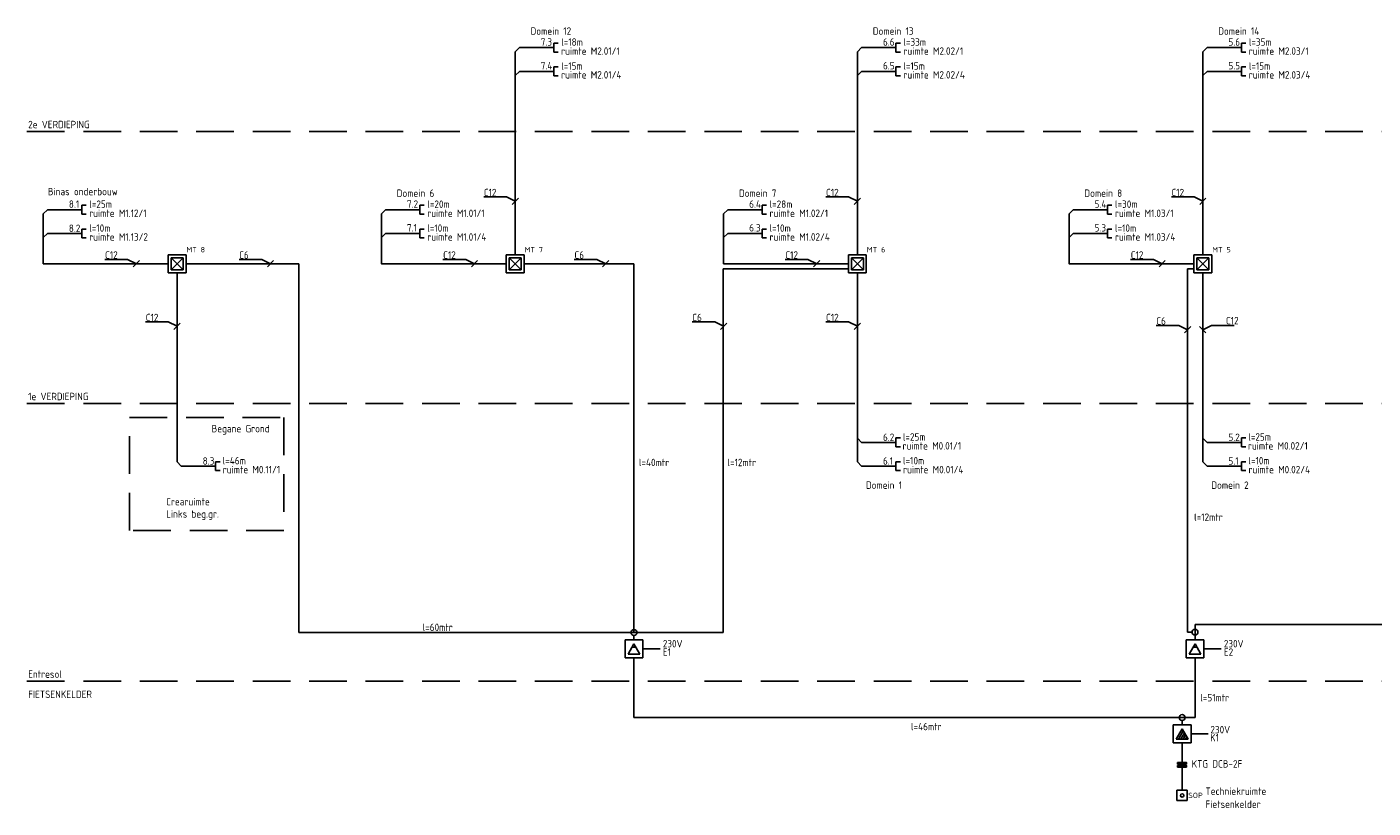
# Model space of a CAD drawing. Header units: millimetres. Extents: x 6913 to 9125, y -938 to -543.
# Tile 2 of 3: x 8207 to 8661, y -866 to -602. Entities that reach past the tile are written whole.
import ezdxf
from ezdxf.enums import TextEntityAlignment as Align

# ---------------------------------------------------------------- set-up
doc = ezdxf.new("R2010")
doc.units = ezdxf.units.MM
doc.linetypes.add('HIDDEN', pattern=[9.525, 6.35, -3.175])
doc.layers.add('EL6431--', color=3, linetype='Continuous')
doc.styles.add('BURO-018', font='ISO.shx', dxfattribs={"height": 1.8})
doc.styles.get("Standard").update_dxf_attribs({"font": 'iso.shx'})

# ---------------------------------------------------------------- blocks, each defined once
blk = doc.blocks.new('E00492')
at = {"color": 0, "linetype": 'Continuous'}
for p, q in [((1.73, 1.78), (-1.77, 1.78)), ((-1.77, 1.78), (-1.77, -1.72)), ((1.73, -1.72), (1.73, 1.78)), ((-1.77, -1.72), (1.73, -1.72))]:
    blk.add_line(p, q, dxfattribs=at)
at = {"color": 0}
blk.add_circle((0, 0), 0.567, dxfattribs=at)
at = {"color": 0, "linetype": 'Continuous', "style": 'BURO-018', "flags": 1}
blk.add_attdef('E_MATCODE', text='', height=1.8, dxfattribs=at).set_placement((0, 0), align=Align.MIDDLE)
at = {"color": 0, "linetype": 'Continuous', "style": 'BURO-018'}
blk.add_attdef('E_TEXT1', text='', height=1.8, dxfattribs=at).set_placement((4.5, 0), align=Align.MIDDLE)
blk = doc.blocks.new('E00486')
at = {"color": 0}
for p, q in [((3.04, 7), (-2.96, 7)), ((-2.96, 7), (-2.96, 1)), ((-1.7, 2), (-1.7, 6)), ((-1.7, 6), (1.77, 4)), ((-1.7, 5.2), (1.07, 3.6)), ((3.04, 1), (3.04, 7)), ((-2.96, 1), (3.04, 1)), ((-1.7, 4.4), (0.38, 3.2)), ((-1.7, 2), (1.77, 4)), ((-1.7, 3.6), (-0.31, 2.8)), ((-1.7, 2.8), (-1, 2.4))]:
    blk.add_line(p, q, dxfattribs=at)
at = {"color": 0, "linetype": 'Continuous', "style": 'BURO-018', "flags": 1}
blk.add_attdef('E_MATCODE', text='', height=1.8, dxfattribs=at).set_placement((0, 0), align=Align.MIDDLE)
blk = doc.blocks.new('E00491')
at = {"color": 0, "linetype": 'Continuous'}
for p, q in [((-1, 0), (-2.5, 0)), ((0, 2.63), (0, -2.63))]:
    blk.add_line(p, q, dxfattribs=at)
blk.add_circle((0, 0), 1, dxfattribs=at)
at = {"color": 0, "linetype": 'Continuous', "style": 'BURO-018', "flags": 1}
blk.add_attdef('E_MATCODE', text='', height=1.8, dxfattribs=at).set_placement((0, 0), align=Align.MIDDLE)
blk = doc.blocks.new('KTG DCB2-F')
at = {"layer": 'EL6431--'}
for points in [[(-1.5, 2.5), (1.5, 2.5), (1.5, 2), (-1.5, 2)], [(-1.5, 1.5), (1.5, 1.5), (1.5, 1), (-1.5, 1)]]:
    blk.add_hatch(color=256, dxfattribs=at).paths.add_polyline_path(points)
for points in [[(-1.5, 2.5), (1.5, 2.5), (1.5, 2), (-1.5, 2)], [(-1.5, 1.5), (1.5, 1.5), (1.5, 1), (-1.5, 1)]]:
    blk.add_lwpolyline(points, close=True, dxfattribs=at)
for points in [[(0, 2.5), (0, 3.5)], [(0, 0), (0, 1)]]:
    blk.add_lwpolyline(points, dxfattribs=at)
blk = doc.blocks.new('E00488')
at = {"color": 0}
for p, q in [((3.04, 7), (-2.96, 7)), ((-2.96, 7), (-2.96, 1)), ((-1.7, 2), (-1.7, 6)), ((-1.7, 6), (1.77, 4)), ((0.61, 3.33), (0.61, 4.67)), ((3.04, 1), (3.04, 7)), ((-2.96, 1), (3.04, 1)), ((-1.7, 2), (1.77, 4))]:
    blk.add_line(p, q, dxfattribs=at)
at = {"color": 0, "linetype": 'Continuous', "style": 'BURO-018', "flags": 1}
blk.add_attdef('E_MATCODE', text='', height=1.8, dxfattribs=at).set_placement((0, 0), align=Align.MIDDLE)
blk = doc.blocks.new('111309TV')
at = {"color": 0, "linetype": 'Continuous'}
for p, q in [((-1.5, 4), (-1.5, 5.5)), ((1.5, 5.5), (1.5, 4)), ((0, 1), (0, 4))]:
    blk.add_line(p, q, dxfattribs=at)
at = {"color": 0}
blk.add_line((1.5, 4), (-1.5, 4), dxfattribs=at)
at = {"color": 7, "style": 'BURO-018'}
blk.add_attdef('E_TEXT2', text='', height=1.8, dxfattribs=at).set_placement((0, 7.5), align=Align.MIDDLE)
at = {"color": 0, "linetype": 'Continuous', "style": 'BURO-018'}
blk.add_attdef('E_TEXT1', text='', height=1.8, dxfattribs=at).set_placement((4, 5), align=Align.MIDDLE)
at = {"color": 0, "linetype": 'Continuous', "style": 'BURO-018', "flags": 1}
blk.add_attdef('E_MATCODE', text='', height=1.8, dxfattribs=at).set_placement((0, 0), align=Align.MIDDLE)
blk = doc.blocks.new('E00483')
at = {"color": 0}
for p, q in [((0, 6), (-6, 6)), ((-6, 6), (-6, 0)), ((-5, 1, -0.86), (-1, 5, -0.86)), ((-5, 5, -0.86), (-1, 1, -0.86)), ((0, 0), (0, 6)), ((-6, 0), (0, 0))]:
    blk.add_line(p, q, dxfattribs=at)
at = {"color": 0, "linetype": 'Continuous'}
for p, q in [((-5, 5, -0.86), (-5, 1, -0.86)), ((-1, 5, -0.86), (-5, 5, -0.86)), ((-1, 5, -0.86), (-1, 1, -0.86)), ((-1, 1, -0.86), (-5, 1, -0.86))]:
    blk.add_line(p, q, dxfattribs=at)
at = {"color": 0, "linetype": 'Continuous', "style": 'BURO-018', "flags": 1}
blk.add_attdef('E_MATCODE', text='', height=1.8, dxfattribs=at).set_placement((0, 0), align=Align.MIDDLE)

msp = doc.modelspace()

# ---------------------------------------------------------------- linework, layer by layer
at = {"layer": 'EL6431--'}
for p, q in [((8381.6, -609.07), (8373.01, -609.07)), ((8497.08, -609.07), (8488.5, -609.07)), ((8613.65, -609.07), (8605.07, -609.07)), ((8381.6, -617.07), (8373.01, -617.07)), ((8497.08, -617.07), (8488.5, -617.07)), ((8613.65, -617.07), (8605.07, -617.07)), ((8222.35, -663.74), (8213.76, -663.74)), ((8336.43, -663.74), (8327.85, -663.74)), ((8451.92, -663.74), (8443.34, -663.74)), ((8568.49, -663.74), (8559.9, -663.74)), ((8222.35, -671.74), (8213.76, -671.74)), ((8336.43, -671.74), (8327.85, -671.74)), ((8451.92, -671.74), (8443.34, -671.74)), ((8568.49, -671.74), (8559.9, -671.74)), ((8484.09, -683.63), (8441.79, -683.63)), ((8441.79, -683.63), (8441.79, -806.32)), ((8600.66, -683.63), (8598.51, -683.63)), ((8598.51, -683.63), (8598.51, -806.19)), ((8488.5, -742.21), (8497.08, -742.21)), ((8605.07, -742.21), (8613.65, -742.21)), ((8258.93, -750.21), (8267.51, -750.21)), ((8488.5, -750.21), (8497.08, -750.21)), ((8605.07, -750.21), (8613.65, -750.21))]:
    msp.add_line(p, q, dxfattribs=at)
at = {"layer": 'EL6431--', "linetype": 'HIDDEN', "ltscale": 2}
for p, q in [((8206.83, -637.37), (9124.71, -637.37)), ((8206.83, -729.1), (9124.71, -729.1)), ((8206.83, -822.73), (9124.71, -822.73))]:
    msp.add_line(p, q, dxfattribs=at)
at = {"layer": 'EL6431--', "color": 1}
for p, q in [((8368.63, -659.42), (8360.96, -659.42)), ((8368.63, -659.42), (8371.6, -660.87)), ((8372.66, -659.81), (8370.53, -661.93)), ((8484.12, -659.42), (8476.45, -659.42)), ((8484.12, -659.42), (8487.08, -660.87)), ((8488.14, -659.81), (8486.02, -661.93)), ((8600.68, -659.42), (8593.02, -659.42)), ((8600.68, -659.42), (8603.65, -660.87)), ((8604.71, -659.81), (8602.59, -661.93)), ((8240.81, -680.51), (8233.14, -680.51)), ((8240.81, -680.51), (8243.77, -681.96)), ((8244.84, -680.9), (8242.71, -683.02)), ((8286.06, -680.51), (8278.4, -680.51)), ((8286.06, -680.51), (8289.03, -681.96)), ((8290.09, -680.9), (8287.97, -683.02)), ((8354.89, -680.51), (8347.23, -680.51)), ((8354.89, -680.51), (8357.86, -681.96)), ((8358.92, -680.9), (8356.8, -683.02)), ((8399.2, -680.51), (8391.54, -680.51)), ((8399.2, -680.51), (8402.17, -681.96)), ((8403.23, -680.9), (8401.11, -683.02)), ((8470.38, -680.51), (8462.72, -680.51)), ((8470.38, -680.51), (8473.35, -681.96)), ((8474.41, -680.9), (8472.29, -683.02)), ((8586.95, -680.51), (8579.28, -680.51)), ((8586.95, -680.51), (8589.92, -681.96)), ((8590.98, -680.9), (8588.86, -683.02)), ((8254.54, -701.57), (8246.88, -701.57)), ((8254.54, -701.57), (8257.51, -703.02)), ((8258.57, -701.96), (8256.45, -704.08)), ((8438.95, -701.57), (8431.29, -701.57)), ((8438.95, -701.57), (8441.92, -703.02)), ((8442.98, -701.96), (8440.86, -704.08)), ((8484.12, -701.57), (8476.45, -701.57)), ((8484.12, -701.57), (8487.08, -703.02)), ((8488.14, -701.96), (8486.02, -704.08)), ((8595.54, -702.75), (8587.88, -702.75)), ((8595.54, -702.75), (8598.51, -704.2)), ((8599.57, -703.14), (8597.45, -705.27)), ((8602.55, -703.14), (8604.67, -705.27)), ((8606.58, -702.75), (8603.61, -704.2)), ((8606.58, -702.75), (8614.24, -702.75))]:
    msp.add_line(p, q, dxfattribs=at)
at = {"layer": 'EL6431--', "linetype": 'Continuous'}
for p, q in [((8260.52, -681.96), (8298.54, -681.96)), ((8298.54, -681.96), (8298.54, -806.32)), ((8374.6, -681.96), (8411.68, -681.96)), ((8411.68, -681.96), (8411.68, -806.32)), ((8657.76, -803.56), (8601.01, -803.56)), ((8674.92, -803.56), (8657.76, -803.56)), ((8409.05, -806.32), (8298.54, -806.32)), ((8414.31, -806.32), (8441.79, -806.32)), ((8414.68, -811.82), (8420.52, -811.82)), ((8604.01, -811.82), (8609.85, -811.82)), ((8411.68, -835), (8411.68, -814.82)), ((8601.01, -835), (8601.01, -814.82)), ((8411.68, -835), (8601.01, -835)), ((8596.65, -849.2), (8596.65, -843.5)), ((8599.65, -840.5), (8605.49, -840.5)), ((8596.65, -852.7), (8596.65, -859.45))]:
    msp.add_line(p, q, dxfattribs=at)
at = {"layer": 'EL6431--'}
for points in [[(8371.6, -610.48), (8373.01, -609.07)], [(8371.6, -678.96), (8371.6, -610.48)], [(8487.08, -610.48), (8488.5, -609.07)], [(8487.08, -678.96), (8487.08, -610.48)], [(8603.65, -610.48), (8605.07, -609.07)], [(8603.65, -678.96), (8603.65, -610.48)], [(8371.6, -618.48), (8373.01, -617.07)], [(8487.08, -618.48), (8488.5, -617.07)], [(8603.65, -618.48), (8605.07, -617.07)], [(8212.35, -665.15), (8213.76, -663.74)], [(8254.52, -681.96), (8212.35, -681.96), (8212.35, -665.15)], [(8326.43, -665.15), (8327.85, -663.74)], [(8368.6, -681.96), (8326.43, -681.96), (8326.43, -665.15)], [(8441.92, -665.15), (8443.34, -663.74)], [(8484.09, -681.96), (8441.92, -681.96), (8441.92, -665.15)], [(8558.49, -665.15), (8559.9, -663.74)], [(8600.66, -681.96), (8558.49, -681.96), (8558.49, -665.15)], [(8212.35, -673.15), (8213.76, -671.74)], [(8326.43, -673.15), (8327.85, -671.74)], [(8441.92, -673.15), (8443.34, -671.74)], [(8558.49, -673.15), (8559.9, -671.74)], [(8257.51, -684.96), (8257.51, -748.79)], [(8487.08, -684.96), (8487.08, -748.79)], [(8603.65, -684.96), (8603.65, -748.79)], [(8487.08, -740.79), (8488.5, -742.21)], [(8603.65, -740.79), (8605.07, -742.21)], [(8257.51, -748.79), (8258.93, -750.21)], [(8487.08, -748.79), (8488.5, -750.21)], [(8603.65, -748.79), (8605.07, -750.21)]]:
    msp.add_lwpolyline(points, dxfattribs=at)
at = {"layer": 'EL6431--', "color": 1, "linetype": 'HIDDEN', "ltscale": 2}
msp.add_lwpolyline([(8241.49, -733.85), (8293.52, -733.85), (8293.52, -771.89), (8241.49, -771.89)], close=True, dxfattribs=at)

# ---------------------------------------------------------------- block references
at = {"layer": 'EL6431--', "xscale": -1, "rotation": 270}
for p in [(8380.6, -609.07), (8496.08, -609.07), (8612.65, -609.07), (8380.6, -617.07), (8496.08, -617.07), (8612.65, -617.07), (8221.35, -663.74), (8335.43, -663.74), (8450.92, -663.74), (8567.49, -663.74), (8221.35, -671.74), (8335.43, -671.74), (8450.92, -671.74), (8567.49, -671.74), (8496.08, -742.21), (8612.65, -742.21), (8266.51, -750.21), (8496.08, -750.21), (8612.65, -750.21)]:
    msp.add_blockref('111309TV', p, dxfattribs=at)
at = {"layer": 'EL6431--'}
ref = msp.add_blockref('E00483', (8254.52, -684.96), dxfattribs=dict(at, rotation=270))
ref.add_attrib('E_MATCODE', 'MT 8', dxfattribs={"layer": '0', "color": 1, "linetype": 'Continuous', "height": 1.8, "style": 'BURO-018'}).set_placement((8263.8, -677.2), align=Align.MIDDLE)
ref = msp.add_blockref('E00483', (8368.6, -684.96), dxfattribs=dict(at, rotation=270))
ref.add_attrib('E_MATCODE', 'MT 7', dxfattribs={"layer": '0', "color": 1, "linetype": 'Continuous', "height": 1.8, "style": 'BURO-018'}).set_placement((8377.88, -677.2), align=Align.MIDDLE)
ref = msp.add_blockref('E00483', (8484.09, -684.96), dxfattribs=dict(at, rotation=270))
ref.add_attrib('E_MATCODE', 'MT 6', dxfattribs={"layer": '0', "color": 1, "linetype": 'Continuous', "height": 1.8, "style": 'BURO-018'}).set_placement((8493.37, -677.2), align=Align.MIDDLE)
ref = msp.add_blockref('E00483', (8600.66, -684.96), dxfattribs=dict(at, rotation=270))
ref.add_attrib('E_MATCODE', 'MT 5', dxfattribs={"layer": '0', "color": 1, "linetype": 'Continuous', "height": 1.8, "style": 'BURO-018'}).set_placement((8609.94, -677.2), align=Align.MIDDLE)
at = {"layer": 'EL6431--', "linetype": 'Continuous'}
msp.add_blockref('E00491', (8601.01, -806.19), dxfattribs=at)
at = {"layer": 'EL6431--', "linetype": 'Continuous', "rotation": 90}
for name, p in [('E00491', (8411.68, -806.32)), ('E00488', (8605.01, -811.86)), ('E00491', (8596.65, -835)), ('E00486', (8600.65, -840.53))]:
    msp.add_blockref(name, p, dxfattribs=at)
at = {"layer": 'EL6431--', "linetype": 'Continuous', "xscale": -1, "rotation": 270}
msp.add_blockref('E00488', (8407.68, -811.86), dxfattribs=at)
at = {"layer": 'EL6431--', "rotation": 180}
msp.add_blockref('KTG DCB2-F', (8596.65, -849.2), dxfattribs=at)
at = {"layer": 'EL6431--', "linetype": 'Continuous'}
ref = msp.add_blockref('E00492', (8596.67, -861.23), dxfattribs=at)
ref.add_attrib('E_TEXT1', 'SOP', dxfattribs={"layer": '0', "color": 1, "linetype": 'Continuous', "height": 1.8, "style": 'BURO-018'}).set_placement((8601.17, -861.23), align=Align.MIDDLE)

# ---------------------------------------------------------------- texts
at = {"layer": 'EL6431--', "color": 3}
for s, p in [('Domein 12', (8376.77, -604.73)), ('Domein 13', (8492.26, -604.73)), ('Domein 14', (8608.83, -604.73)), ('Binas onderbouw', (8213.88, -658.85)), ('Domein 6', (8331.61, -659.4)), ('Domein 7', (8447.1, -659.4)), ('Domein 8', (8563.67, -659.4)), ('Domein 1', (8489.94, -757.86)), ('Domein 2', (8606.51, -757.86)), ('Crearuimte', (8253.81, -763.44)), ('Links beg.gr.', (8253.81, -767.57)), ('Techniekruimte', (8604.53, -861.07)), ('Fietsenkelder', (8604.53, -865.46))]:
    msp.add_text(s, height=2.5, dxfattribs=at).set_placement(p)
at = {"layer": 'EL6431--', "color": 2}
for s, p in [('7.3', (8380.22, -608.41)), ('l=18m', (8387.1, -608.43)), ('6.6', (8495.71, -608.41)), ('l=33m', (8502.58, -608.43)), ('5.6', (8612.28, -608.41)), ('l=35m', (8619.15, -608.43)), ('ruimte M2.01/1', (8387.1, -611.48)), ('ruimte M2.02/1', (8502.58, -611.48)), ('ruimte M2.03/1', (8619.15, -611.48)), ('7.4', (8380.22, -616.41)), ('l=15m', (8387.1, -616.51)), ('ruimte M2.01/4', (8387.1, -619.49)), ('6.5', (8495.71, -616.41)), ('l=15m', (8502.58, -616.51)), ('ruimte M2.02/4', (8502.58, -619.49)), ('5.5', (8612.28, -616.41)), ('l=15m', (8619.15, -616.51)), ('ruimte M2.03/4', (8619.15, -619.49)), ('2e VERDIEPING', (8207.25, -636.24)), ('C12 ', (8361.01, -659.17)), ('C12 ', (8476.5, -659.17)), ('C12 ', (8593.07, -659.17)), ('8.1', (8220.98, -663.08)), ('l=25m', (8227.85, -663.1)), ('7.2', (8335.06, -663.08)), ('l=20m', (8341.93, -663.1)), ('6.4', (8450.55, -663.08)), ('l=28m', (8457.42, -663.1)), ('5.4', (8567.12, -663.08)), ('l=30m', (8573.99, -663.1)), ('ruimte M1.12/1', (8227.85, -666.16)), ('ruimte M1.01/1', (8341.93, -666.16)), ('ruimte M1.02/1', (8457.42, -666.16)), ('ruimte M1.03/1', (8573.99, -666.16)), ('8.2', (8220.98, -671.23)), ('l=10m', (8227.85, -671.18)), ('ruimte M1.13/2', (8227.85, -674.16)), ('7.1', (8335.06, -671.08)), ('l=10m', (8341.93, -671.18)), ('ruimte M1.01/4', (8341.93, -674.16)), ('6.3', (8450.55, -671.08)), ('l=10m', (8457.42, -671.18)), ('ruimte M1.02/4', (8457.42, -674.16)), ('5.3', (8567.12, -671.08)), ('l=10m', (8573.99, -671.18)), ('ruimte M1.03/4', (8573.99, -674.16)), ('C12 ', (8233.19, -680.25)), ('C6 ', (8278.44, -680.25)), ('C12 ', (8347.27, -680.25)), ('C6 ', (8391.59, -680.25)), ('C12 ', (8462.76, -680.25)), ('C12 ', (8579.33, -680.25)), ('C12 ', (8246.93, -701.32)), ('C6 ', (8431.34, -701.32)), ('C12 ', (8476.5, -701.32)), ('C6 ', (8587.93, -702.5)), ('C12 ', (8611.45, -702.39)), ('1e VERDIEPING', (8207.25, -727.96)), ('Begane Grond', (8269.13, -738.8)), ('6.2', (8495.71, -741.7)), ('l=25m', (8502.41, -741.61)), ('5.2', (8612.28, -741.7)), ('l=25m', (8618.97, -741.61)), ('ruimte M0.01/1', (8502.3, -744.61)), ('ruimte M0.02/1', (8618.87, -744.61)), ('8.3', (8266.14, -749.7)), ('l=46m', (8272.88, -749.61)), ('l=40mtr', (8413.33, -750.21)), ('l=12mtr', (8443.23, -750.21)), ('6.1', (8495.71, -749.7)), ('l=10m', (8502.46, -749.61)), ('5.1', (8612.28, -749.7)), ('l=10m', (8619.02, -749.61)), ('ruimte M0.11/1', (8272.92, -752.61)), ('ruimte M0.01/4', (8502.49, -752.61)), ('ruimte M0.02/4', (8619.06, -752.61)), ('l=12mtr', (8600.7, -768.67)), ('l=60mtr', (8340.36, -805.81)), ('230V', (8421.4, -811.34)), ('E1', (8421.41, -814.16)), ('230V', (8610.72, -811.34)), ('E2', (8610.74, -814.16)), ('Entresol', (8207.25, -821.6)), ('FIETSENKELDER', (8207.25, -828.38)), ('l=51mtr', (8602.76, -829.54)), ('l=46mtr', (8505.15, -839.27)), ('230V', (8606.19, -840.32)), ('K1', (8606.11, -843.05)), ('KTG DCB-2F', (8599.87, -851.86))]:
    msp.add_text(s, height=2.5, dxfattribs=at).set_placement(p)

doc.saveas('drawing.dxf')
